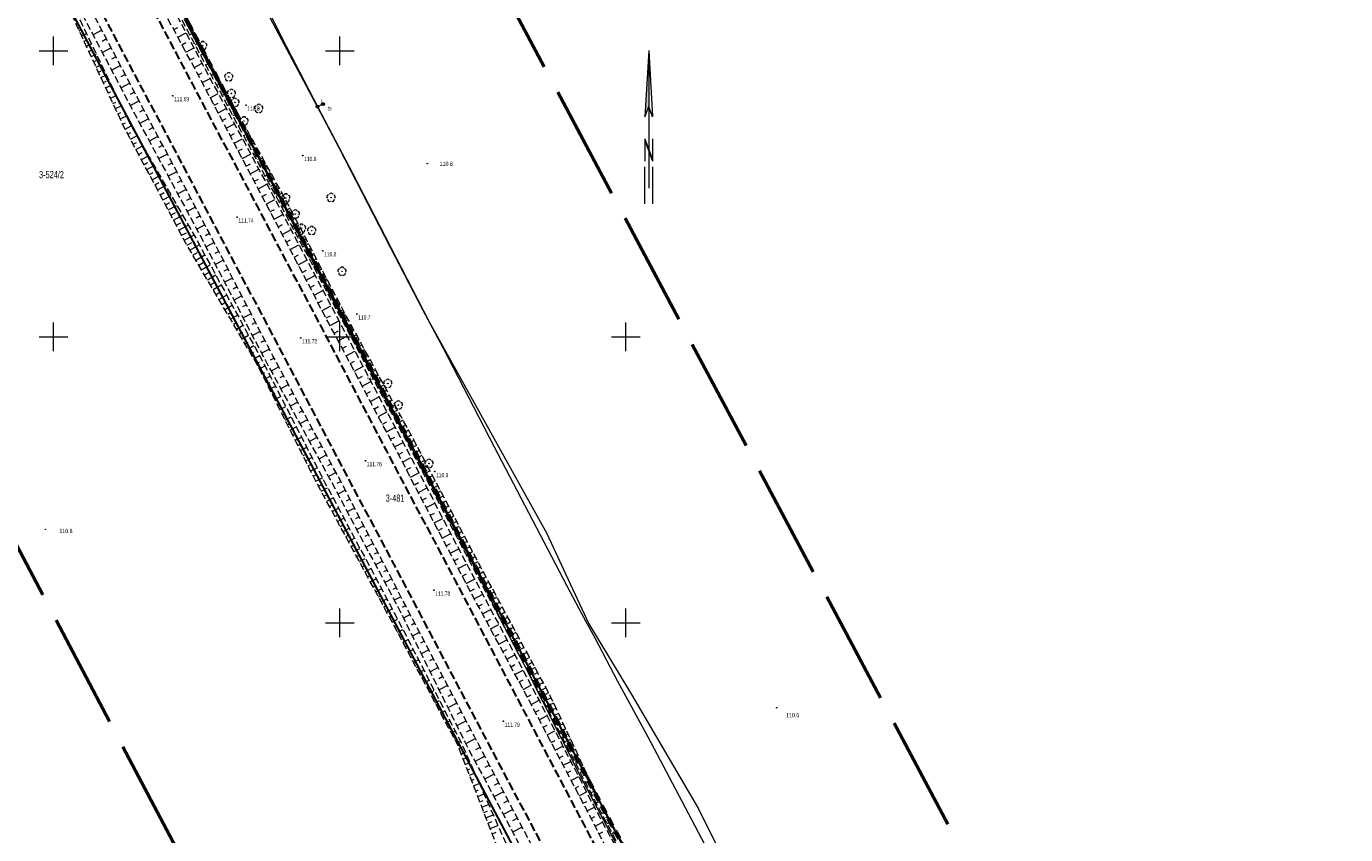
# Model space of a CAD drawing. Header units: metres. Extents: x 7531673 to 7533164, y 5721297 to 5724010.
# Tile 33 of 58: x 7532395 to 7532626, y 5722513 to 5722654. Entities that reach past the tile are written whole.
import ezdxf
from ezdxf.enums import TextEntityAlignment as Align

# ---------------------------------------------------------------- set-up
doc = ezdxf.new("R2010")
doc.units = ezdxf.units.M
for name, pattern in [('4_SUPT_01', [0]), ('GAO', [2.5, 1.5, -1]), ('GDE', [0]), ('GUZ', [1, 0.5, -0.5]), ('L_0_05', [1.75, 1.25, -0.5]), ('L_0_06', [2, 1.5, -0.5]), ('L_0_09', [2.5, 2, -0.5])]:
    doc.linetypes.add(name, pattern=pattern)
doc.layers.get('0').update_dxf_attribs({"color": 252})
for name, color, linetype, lineweight in [('Dzialki', 80, 'GDE', 30), ('EPGPO_L_0', 204, 'GAO', 70), ('jezdnia', 252, 'L_0_06', 18), ('k', 252, 'Continuous', 18), ('Numery_dzialek', 80, 'Continuous', 30), ('opis', 7, 'Continuous', 18), ('RTPW_T_0', 252, 'Continuous', 15), ('skarpa_nieumocniona', 252, 'L_0_05', 18), ('SUPT_E_T_0', 30, 'Continuous', 15), ('SUPT_L_0', 30, '4_SUPT_01', 18), ('SUTT_T_0', 30, 'Continuous', 18), ('SUUT_E_T_1', 7, 'Continuous', 15), ('SUUT_E_T_9', 30, 'Continuous', 15), ('SUUT_T_0', 7, 'Continuous', 18), ('SUUT_T_1', 30, 'Continuous', 18), ('Uzytki', 252, 'GUZ', 18), ('wysokosci_naturalne', 7, 'Continuous', 18), ('wysokosci_sztuczne', 7, 'Continuous', 18)]:
    doc.layers.add(name, color=color, linetype=linetype, lineweight=lineweight)
doc.layers.add('zakres', color=7, linetype='L_0_09', lineweight=50, true_color=0xff05ff)
doc.layers.add('Znak północy', color=7, linetype='Continuous')
doc.styles.get("Standard").update_dxf_attribs({"font": 'arial.ttf'})

# ---------------------------------------------------------------- blocks, each defined once
blk = doc.blocks.new('2_RTPW01')
at = {"linetype": 'Continuous'}
blk.add_circle((0, 0), 0.045, dxfattribs=at)
blk = doc.blocks.new('4_SUPS01_07')
at = {"linetype": 'Continuous'}
blk.add_circle((0, 0), 0.0625, dxfattribs=at)
blk = doc.blocks.new('4_SUUS09')
at = {"color": 30, "linetype": 'Continuous'}
for radius in [0.25, 0.225, 0.2, 0.175, 0.15, 0.125, 0.1, 0.075, 0.05, 0.025, 0.00715]:
    blk.add_circle((0, 0), radius, dxfattribs=at)
blk = doc.blocks.new('4_SUUS15_07')
at = {"linetype": 'Continuous'}
blk.add_circle((0, 0), 0.25, dxfattribs=at)
blk = doc.blocks.new('W_POL')
at = {"color": 0, "linetype": 'Continuous', "lineweight": 0}
for p, q in [((0, 13.393), (-0.67, 1.818)), ((0, 13.393), (0, -3.92)), ((0, 13.393), (0.668, 1.818)), ((-0.67, 1.818), (0, 3.636)), ((0.668, 1.818), (0, 3.636)), ((-0.67, -2.007), (-0.67, -5.929)), ((-0.67, -2.007), (0.669, -5.621)), ((0.669, -2.007), (0.669, -5.929)), ((-0.67, -2.314), (0.67, -5.929)), ((0, -3.92), (0, -4.59)), ((0, -4.59), (0, -10.676)), ((-0.755, -6.94), (-0.755, -13.393)), ((0.671, -6.94), (0.671, -13.393))]:
    blk.add_line(p, q, dxfattribs=at)
at = {"color": 0, "linetype": 'Continuous', "lineweight": 0, "extrusion": (0, 0, -1)}
for points in [[(0, 13.393), (0, 3.636), (0.67, 1.818)], [(0, -3.814), (0, -4.122), (0.67, -2.007), (0.67, -2.314)]]:
    blk.add_solid(points, dxfattribs=at)
blk = doc.blocks.new('SUUS31_01')
at = {"linetype": 'Continuous', "lineweight": 13}
blk.add_hatch(color=0, dxfattribs=at).paths.add_polyline_path([(0, -0.5, 1), (0, 0.5, 1)])
at = {"color": 0, "linetype": 'Continuous', "lineweight": 13}
blk.add_circle((0, 0), 0.5, dxfattribs=at)
blk = doc.blocks.new('OBOP02_01')
at = {"linetype": 'Continuous', "lineweight": 18}
blk.add_hatch(color=0, dxfattribs=at).paths.add_polyline_path([(0, -0.1, 1), (0, 0.1, 1)])
at = {"color": 0, "linetype": 'Continuous', "lineweight": 18}
blk.add_circle((0, 0), 0.1, dxfattribs=at)
for centre, radius, start, end in [((-0.77, 0.25), 0.7, 101.6336, 222.6627), ((0, 0.8), 0.7, 29.8459, 150.1541), ((0.77, 0.25), 0.7, 317.3373, 78.3664), ((-0.46, -0.64), 0.71, 174.3693, 292.5572), ((0.46, -0.64), 0.71, 247.4428, 5.6307)]:
    blk.add_arc(centre, radius, start, end, dxfattribs=at)
blk = doc.blocks.new('RTPW01')
at = {"linetype": 'Continuous', "lineweight": 13}
blk.add_hatch(color=0, dxfattribs=at).paths.add_polyline_path([(0, -0.09, 1), (0, 0.09, 1)])
at = {"color": 0, "linetype": 'Continuous', "lineweight": 13}
blk.add_circle((0, 0), 0.0906, dxfattribs=at)
blk = doc.blocks.new('RTPW02')
at = {"linetype": 'Continuous', "lineweight": 13}
blk.add_hatch(color=0, dxfattribs=at).paths.add_polyline_path([(0, -0.09, 1), (0, 0.09, 1)])
at = {"color": 0, "linetype": 'Continuous', "lineweight": 13}
blk.add_circle((0, 0), 0.0906, dxfattribs=at)

msp = doc.modelspace()

# ---------------------------------------------------------------- linework, layer by layer
at = {"layer": 'Dzialki'}
for p, q in [((7532381.3, 5722734.67), (7532456.06, 5722593.2)), ((7532459.72, 5722549.9), (7532375.62, 5722709.05)), ((7532456.06, 5722593.2), (7532527.07, 5722458.84)), ((7532548.18, 5722382.52), (7532459.72, 5722549.9))]:
    msp.add_line(p, q, dxfattribs=at)
at = {"layer": 'EPGPO_L_0', "linetype": 'GAO'}
msp.add_line((7532306.54, 5722876.13), (7532562.9, 5722391.02), dxfattribs=at)
at = {"layer": 'jezdnia', "color": 251, "lineweight": 30, "flags": 128}
for points in [[(7532144.01, 5723175.21), (7532155.76, 5723152.94), (7532168.7, 5723128.19), (7532182.31, 5723102.41), (7532194.47, 5723079.23), (7532202.46, 5723064.01), (7532210.49, 5723048.62), (7532221.06, 5723028.65), (7532227.64, 5723016.17), (7532246.34, 5722980.72), (7532257.79, 5722959.03), (7532270.63, 5722934.77), (7532282.33, 5722912.62), (7532295.34, 5722888.02), (7532312.1, 5722856.4), (7532321.26, 5722839.02), (7532331.45, 5722819.68), (7532342.89, 5722798.17), (7532354.92, 5722775.31), (7532372.54, 5722742.03), (7532384.06, 5722720.15), (7532394.1, 5722701.22), (7532400.58, 5722688.99), (7532401.01, 5722688.15), (7532412.82, 5722665.8), (7532424.3, 5722644.09), (7532435.61, 5722622.71), (7532446.73, 5722601.75), (7532458.11, 5722580.18), (7532470.06, 5722557.58), (7532482.2, 5722534.57), (7532492.66, 5722514.76), (7532501.35, 5722498.33), (7532513.72, 5722474.97), (7532523.07, 5722457.35), (7532533.17, 5722438.19), (7532544.39, 5722416.98), (7532555.35, 5722396.19), (7532555.41, 5722396.05), (7532559.52, 5722388.58), (7532564.33, 5722379.89), (7532564.69, 5722379.25), (7532568.67, 5722372.06), (7532573.59, 5722363.27), (7532579.36, 5722352.97), (7532583.23, 5722346.24), (7532589.26, 5722338.92)], [(7532617.08, 5722258.26), (7532614.15, 5722263.69), (7532608.62, 5722274.38), (7532604.74, 5722281.75), (7532598.63, 5722293.3), (7532591.34, 5722307.27), (7532584.12, 5722321.19), (7532576.54, 5722335.73), (7532569.41, 5722349.09), (7532568.55, 5722350.78), (7532565.6, 5722356.67), (7532560.78, 5722366.49), (7532556.81, 5722374.68), (7532556.51, 5722375.32), (7532552.38, 5722383.77), (7532548.35, 5722392.05), (7532548.26, 5722392.2), (7532537.21, 5722413.25), (7532526.05, 5722434.31), (7532515.77, 5722453.81), (7532506.62, 5722471.04), (7532493.84, 5722495.26), (7532485.47, 5722511.03), (7532474.97, 5722530.92), (7532462.83, 5722553.9), (7532450.84, 5722576.6), (7532439.72, 5722597.63), (7532428.42, 5722619), (7532417.29, 5722640.04), (7532405.47, 5722662.39), (7532394.18, 5722683.74), (7532376.97, 5722716.29), (7532365.35, 5722738.22), (7532359.68, 5722749.07), (7532347.98, 5722771.21), (7532335.72, 5722794.35), (7532324.06, 5722816.35), (7532314.09, 5722835.15), (7532304.88, 5722852.71), (7532288.18, 5722884.36), (7532275.18, 5722908.84), (7532263.14, 5722931.64), (7532250.74, 5722954.99), (7532238.99, 5722977.22), (7532220.85, 5723011.65), (7532214.02, 5723024.62), (7532203.45, 5723044.66), (7532195.36, 5723060.09), (7532187.44, 5723075.14), (7532175.36, 5723098.19), (7532161.65, 5723124.23), (7532148.64, 5723149.19), (7532136.91, 5723171.4)]]:
    msp.add_lwpolyline(points, dxfattribs=at)
at = {"layer": 'k', "linetype": 'Continuous', "lineweight": 18, "flags": 128}
for points in [[(7532400, 5722647.5), (7532400, 5722652.5)], [(7532450, 5722647.5), (7532450, 5722652.5)], [(7532397.5, 5722650), (7532402.5, 5722650)], [(7532447.5, 5722650), (7532452.5, 5722650)], [(7532400, 5722597.5), (7532400, 5722602.5)], [(7532450, 5722597.5), (7532450, 5722602.5)], [(7532500, 5722597.5), (7532500, 5722602.5)], [(7532397.5, 5722600), (7532402.5, 5722600)], [(7532447.5, 5722600), (7532452.5, 5722600)], [(7532497.5, 5722600), (7532502.5, 5722600)], [(7532450, 5722547.5), (7532450, 5722552.5)], [(7532500, 5722547.5), (7532500, 5722552.5)], [(7532447.5, 5722550), (7532452.5, 5722550)], [(7532497.5, 5722550), (7532502.5, 5722550)]]:
    msp.add_lwpolyline(points, dxfattribs=at)
at = {"layer": 'skarpa_nieumocniona', "color": 252, "lineweight": 18, "flags": 128}
for points in [[(7532513.02, 5722449.58), (7532512.1, 5722448.97), (7532500.98, 5722467.19), (7532485.83, 5722491.74), (7532479.04, 5722506.96), (7532470.63, 5722528.66), (7532458.46, 5722551.45), (7532446.1, 5722574.25), (7532435.59, 5722595.16), (7532423.17, 5722616.27), (7532412.11, 5722637.07), (7532401.25, 5722660.49), (7532389.14, 5722680.39), (7532371.46, 5722713.38), (7532360.22, 5722737.61), (7532360.38, 5722738.89), (7532361.06, 5722738.1), (7532372.38, 5722714.04), (7532390.2, 5722680.98), (7532402.01, 5722660.84), (7532413.12, 5722637.66), (7532424.93, 5722617.1), (7532436.56, 5722595.65), (7532447.3, 5722574.73), (7532459.41, 5722552.01), (7532471.29, 5722528.93), (7532480.53, 5722508.07), (7532487.51, 5722492.49), (7532501.95, 5722467.88)], [(7532606.27, 5722272.26), (7532607.18, 5722271.41), (7532607.78, 5722272.44), (7532600.4, 5722287.24), (7532588.01, 5722310.41), (7532577.92, 5722329.91), (7532568.24, 5722348.31), (7532555, 5722374.68), (7532546.99, 5722391.08), (7532535.69, 5722412.64), (7532524.62, 5722433.37), (7532514.36, 5722453.09), (7532505.08, 5722470.42), (7532492.45, 5722494.69), (7532484.04, 5722510.15), (7532473.5, 5722530.24), (7532461.41, 5722553.22), (7532449.63, 5722575.78), (7532438.3, 5722596.72), (7532427.16, 5722618.24), (7532415.99, 5722639.29), (7532404.12, 5722661.8), (7532392.81, 5722682.95), (7532375.65, 5722715.51), (7532363.55, 5722738.52), (7532361.45, 5722739.42), (7532361.63, 5722738.35), (7532374.01, 5722714.77), (7532391.22, 5722681.58), (7532402.52, 5722661.14), (7532414.46, 5722638.41), (7532425.78, 5722617.41), (7532437.01, 5722595.88), (7532448.27, 5722575.14), (7532460.32, 5722552.49), (7532471.84, 5722529.24), (7532482.5, 5722509.12), (7532490.64, 5722493.81), (7532503.85, 5722469.23), (7532512.46, 5722452.32), (7532523.17, 5722432.31), (7532533.9, 5722411.64), (7532545.49, 5722390.1), (7532553.1, 5722373.92), (7532566.66, 5722347.07), (7532576.39, 5722329.19), (7532586.88, 5722309.78), (7532598.76, 5722286.62)], [(7532587.78, 5722344.64), (7532588.07, 5722343.58), (7532586.46, 5722343.46), (7532565.98, 5722379.82), (7532556.7, 5722396.91), (7532545.81, 5722417.45), (7532534.56, 5722439.04), (7532524.49, 5722458.04), (7532514.99, 5722475.57), (7532502.66, 5722498.95), (7532494.09, 5722515.53), (7532483.66, 5722535.41), (7532471.24, 5722558.47), (7532459.61, 5722580.7), (7532448.07, 5722602.43), (7532437.11, 5722623.29), (7532425.8, 5722644.81), (7532414.1, 5722666.49), (7532402.43, 5722689.14), (7532400.77, 5722692.17), (7532401.1, 5722694.02), (7532402.14, 5722693.02), (7532403.54, 5722690.28), (7532415.61, 5722667.48), (7532427.01, 5722645.82), (7532438.74, 5722623.93), (7532449.47, 5722603.5), (7532460.87, 5722581.93), (7532472.57, 5722559.56), (7532484.89, 5722536.38), (7532495.25, 5722516.37), (7532504.46, 5722499.41), (7532516.35, 5722476.93), (7532525.97, 5722458.67), (7532535.6, 5722440.25), (7532547.35, 5722418.59), (7532558.02, 5722397.76), (7532567.73, 5722380.49)], [(7532588.31, 5722344.7), (7532589.01, 5722344.09), (7532589.13, 5722345.01), (7532569.19, 5722381.32), (7532559.8, 5722398.78), (7532548.48, 5722419.17), (7532536.59, 5722440.85), (7532528.69, 5722460.05), (7532517.89, 5722478.05), (7532505.98, 5722500.23), (7532496.29, 5722517), (7532486.8, 5722537.25), (7532474.19, 5722560.6), (7532462.38, 5722583.04), (7532450.83, 5722604.23), (7532440.21, 5722624.62), (7532428.03, 5722646.58), (7532416.93, 5722668.21), (7532404.8, 5722691.12), (7532403.44, 5722693.64), (7532402.09, 5722694.52), (7532402.48, 5722693.2), (7532403.95, 5722690.54), (7532415.93, 5722667.65), (7532427.35, 5722646.08), (7532439.12, 5722624.06), (7532449.97, 5722603.72), (7532461.36, 5722582.27), (7532473.16, 5722559.87), (7532485.47, 5722536.58), (7532495.73, 5722516.68), (7532504.85, 5722499.61), (7532516.86, 5722477.21), (7532526.43, 5722458.95), (7532536.11, 5722440.5), (7532547.74, 5722418.84), (7532558.88, 5722398.23), (7532568.14, 5722380.74)]]:
    msp.add_lwpolyline(points, close=True, dxfattribs=at)
at = {"layer": 'skarpa_nieumocniona', "color": 252, "linetype": 'Continuous', "lineweight": 18, "flags": 128}
for points in [[(7532404.48, 5722653.53), (7532404.9, 5722653.73)], [(7532408.43, 5722653.63), (7532406.89, 5722652.81)], [(7532421, 5722653.71), (7532421.72, 5722654.1)], [(7532421.71, 5722652.39), (7532423.14, 5722653.17)], [(7532424.15, 5722654.13), (7532423.73, 5722653.92)], [(7532424.61, 5722653.24), (7532423.78, 5722652.82)], [(7532404.9, 5722652.62), (7532405.76, 5722653.02)], [(7532405.32, 5722651.72), (7532405.75, 5722651.92)], [(7532405.74, 5722650.81), (7532406.62, 5722651.22)], [(7532409.25, 5722652.08), (7532408.48, 5722651.67)], [(7532422.42, 5722651.07), (7532423.13, 5722651.45)], [(7532425.07, 5722652.35), (7532424.66, 5722652.14)], [(7532425.52, 5722651.46), (7532424.72, 5722651.05)], [(7532406.16, 5722649.9), (7532406.61, 5722650.11)], [(7532406.58, 5722648.99), (7532407.49, 5722649.41)], [(7532410.06, 5722650.53), (7532408.52, 5722649.72)], [(7532410.88, 5722648.98), (7532410.11, 5722648.57)], [(7532423.13, 5722649.75), (7532424.54, 5722650.51)], [(7532423.85, 5722648.43), (7532424.54, 5722648.81)], [(7532425.98, 5722650.57), (7532425.58, 5722650.37)], [(7532426.44, 5722649.68), (7532425.65, 5722649.28)], [(7532426.89, 5722648.79), (7532426.51, 5722648.6)], [(7532407, 5722648.09), (7532407.46, 5722648.3)], [(7532407.42, 5722647.18), (7532408.35, 5722647.61)], [(7532407.84, 5722646.27), (7532408.31, 5722646.49)], [(7532411.7, 5722647.43), (7532410.15, 5722646.62)], [(7532424.56, 5722647.11), (7532425.94, 5722647.86)], [(7532427.35, 5722647.9), (7532426.59, 5722647.51)], [(7532427.81, 5722647.01), (7532427.43, 5722646.82)], [(7532408.26, 5722645.37), (7532409.22, 5722645.81)], [(7532408.68, 5722644.46), (7532409.17, 5722644.68)], [(7532409.1, 5722643.55), (7532410.08, 5722644)], [(7532412.51, 5722645.89), (7532411.74, 5722645.48)], [(7532413.33, 5722644.34), (7532411.78, 5722643.52)], [(7532425.27, 5722645.79), (7532425.95, 5722646.16)], [(7532425.98, 5722644.47), (7532427.35, 5722645.19)], [(7532428.28, 5722646.13), (7532427.54, 5722645.72)], [(7532428.76, 5722645.26), (7532428.39, 5722645.05)], [(7532429.25, 5722644.38), (7532428.48, 5722643.96)], [(7532409.53, 5722642.64), (7532410.02, 5722642.87)], [(7532409.95, 5722641.74), (7532410.94, 5722642.2)], [(7532414.14, 5722642.79), (7532413.37, 5722642.38)], [(7532426.68, 5722643.14), (7532427.37, 5722643.5)], [(7532427.38, 5722641.81), (7532428.77, 5722642.54)], [(7532429.73, 5722643.51), (7532429.34, 5722643.29)], [(7532430.22, 5722642.63), (7532429.43, 5722642.2)], [(7532430.7, 5722641.76), (7532430.3, 5722641.54)], [(7532410.37, 5722640.83), (7532410.87, 5722641.06)], [(7532410.79, 5722639.92), (7532411.81, 5722640.4)], [(7532414.96, 5722641.24), (7532413.4, 5722640.42)], [(7532415.78, 5722639.69), (7532415, 5722639.28)], [(7532428.07, 5722640.49), (7532428.77, 5722640.85)], [(7532428.77, 5722639.16), (7532430.18, 5722639.9)], [(7532431.19, 5722640.89), (7532430.37, 5722640.43)], [(7532431.67, 5722640.01), (7532431.26, 5722639.78)], [(7532411.21, 5722639.02), (7532411.72, 5722639.25)], [(7532411.63, 5722638.11), (7532412.67, 5722638.59)], [(7532412.05, 5722637.2), (7532412.58, 5722637.45)], [(7532416.6, 5722638.15), (7532415.05, 5722637.32)], [(7532429.47, 5722637.83), (7532430.18, 5722638.2)], [(7532430.17, 5722636.5), (7532431.6, 5722637.25)], [(7532432.16, 5722639.14), (7532431.31, 5722638.67)], [(7532432.64, 5722638.26), (7532432.21, 5722638.02)], [(7532433.13, 5722637.39), (7532432.26, 5722636.9)], [(7532412.51, 5722636.31), (7532413.57, 5722636.88)], [(7532412.98, 5722635.43), (7532413.52, 5722635.72)], [(7532413.45, 5722634.55), (7532414.57, 5722635.14)], [(7532417.42, 5722636.6), (7532416.65, 5722636.19)], [(7532418.24, 5722635.06), (7532416.71, 5722634.24)], [(7532430.86, 5722635.17), (7532431.59, 5722635.55)], [(7532433.61, 5722636.51), (7532433.17, 5722636.27)], [(7532434.1, 5722635.64), (7532433.2, 5722635.14)], [(7532434.58, 5722634.76), (7532434.13, 5722634.51)], [(7532413.92, 5722633.67), (7532414.49, 5722633.97)], [(7532414.39, 5722632.78), (7532415.56, 5722633.41)], [(7532419.06, 5722633.51), (7532418.3, 5722633.11)], [(7532431.56, 5722633.85), (7532433.02, 5722634.61)], [(7532432.26, 5722632.52), (7532432.99, 5722632.9)], [(7532435.07, 5722633.89), (7532434.14, 5722633.38)], [(7532435.55, 5722633.02), (7532435.08, 5722632.75)], [(7532414.86, 5722631.9), (7532415.46, 5722632.22)], [(7532415.33, 5722631.02), (7532416.56, 5722631.67)], [(7532415.8, 5722630.13), (7532416.43, 5722630.47)], [(7532419.88, 5722631.96), (7532418.37, 5722631.16)], [(7532420.7, 5722630.42), (7532419.95, 5722630.02)], [(7532432.96, 5722631.19), (7532434.43, 5722631.97)], [(7532433.66, 5722629.86), (7532434.4, 5722630.25)], [(7532436.04, 5722632.14), (7532435.08, 5722631.61)], [(7532437.01, 5722630.39), (7532436.03, 5722629.85)], [(7532436.52, 5722631.27), (7532436.04, 5722631)], [(7532416.27, 5722629.25), (7532417.56, 5722629.94)], [(7532416.74, 5722628.37), (7532417.4, 5722628.72)], [(7532417.21, 5722627.48), (7532418.55, 5722628.2)], [(7532421.52, 5722628.87), (7532420.03, 5722628.08)], [(7532434.35, 5722628.53), (7532435.85, 5722629.32)], [(7532437.98, 5722628.64), (7532436.97, 5722628.08)], [(7532437.49, 5722629.52), (7532437, 5722629.24)], [(7532438.46, 5722627.77), (7532437.95, 5722627.48)], [(7532417.68, 5722626.6), (7532418.36, 5722626.97)], [(7532418.15, 5722625.72), (7532419.55, 5722626.47)], [(7532422.34, 5722627.33), (7532421.6, 5722626.93)], [(7532423.16, 5722625.78), (7532421.69, 5722625)], [(7532435.05, 5722627.21), (7532435.81, 5722627.6)], [(7532435.75, 5722625.88), (7532437.27, 5722626.68)], [(7532438.95, 5722626.89), (7532437.91, 5722626.32)], [(7532439.43, 5722626.02), (7532438.91, 5722625.73)], [(7532418.62, 5722624.84), (7532419.33, 5722625.22)], [(7532419.08, 5722623.95), (7532420.55, 5722624.73)], [(7532419.55, 5722623.07), (7532420.3, 5722623.47)], [(7532423.98, 5722624.23), (7532423.25, 5722623.85)], [(7532436.45, 5722624.55), (7532437.21, 5722624.95)], [(7532437.14, 5722623.22), (7532438.68, 5722624.03)], [(7532439.92, 5722625.14), (7532438.86, 5722624.55)], [(7532440.86, 5722623.38), (7532439.78, 5722622.82)], [(7532440.39, 5722624.27), (7532439.85, 5722623.98)], [(7532420.02, 5722622.19), (7532421.54, 5722623)], [(7532420.49, 5722621.3), (7532421.27, 5722621.72)], [(7532420.96, 5722620.42), (7532422.54, 5722621.26)], [(7532424.8, 5722622.69), (7532423.35, 5722621.92)], [(7532425.62, 5722621.14), (7532424.9, 5722620.76)], [(7532437.84, 5722621.9), (7532438.61, 5722622.3)], [(7532438.54, 5722620.57), (7532440.08, 5722621.38)], [(7532441.78, 5722621.6), (7532440.72, 5722621.05)], [(7532441.32, 5722622.49), (7532440.79, 5722622.21)], [(7532421.43, 5722619.54), (7532422.24, 5722619.97)], [(7532421.9, 5722618.66), (7532423.54, 5722619.53)], [(7532426.44, 5722619.6), (7532425.01, 5722618.84)], [(7532439.24, 5722619.24), (7532440.01, 5722619.64)], [(7532439.94, 5722617.91), (7532441.48, 5722618.72)], [(7532442.7, 5722619.83), (7532441.66, 5722619.29)], [(7532442.24, 5722620.72), (7532441.72, 5722620.44)], [(7532443.17, 5722618.94), (7532442.65, 5722618.68)], [(7532422.37, 5722617.77), (7532423.2, 5722618.22)], [(7532422.84, 5722616.89), (7532424.53, 5722617.79)], [(7532423.32, 5722616.01), (7532424.15, 5722616.5)], [(7532427.26, 5722618.05), (7532426.54, 5722617.68)], [(7532428.06, 5722616.5), (7532426.64, 5722615.76)], [(7532440.63, 5722616.58), (7532441.4, 5722616.99)], [(7532443.63, 5722618.06), (7532442.61, 5722617.52)], [(7532444.55, 5722616.28), (7532443.55, 5722615.76)], [(7532444.09, 5722617.17), (7532443.58, 5722616.91)], [(7532423.83, 5722615.15), (7532425.46, 5722616.11)], [(7532424.34, 5722614.29), (7532425.14, 5722614.76)], [(7532424.84, 5722613.43), (7532426.42, 5722614.35)], [(7532428.87, 5722614.94), (7532428.16, 5722614.58)], [(7532441.33, 5722615.26), (7532442.87, 5722616.07)], [(7532442.03, 5722613.93), (7532442.8, 5722614.33)], [(7532445.48, 5722614.51), (7532444.49, 5722613.99)], [(7532445.01, 5722615.4), (7532444.52, 5722615.14)], [(7532425.35, 5722612.57), (7532426.12, 5722613.02)], [(7532425.86, 5722611.7), (7532427.37, 5722612.6)], [(7532429.67, 5722613.39), (7532428.26, 5722612.66)], [(7532430.48, 5722611.83), (7532429.77, 5722611.47)], [(7532442.73, 5722612.6), (7532444.27, 5722613.41)], [(7532443.42, 5722611.27), (7532444.19, 5722611.68)], [(7532446.4, 5722612.74), (7532445.43, 5722612.23)], [(7532445.94, 5722613.62), (7532445.45, 5722613.37)], [(7532446.86, 5722611.85), (7532446.38, 5722611.6)], [(7532426.36, 5722610.84), (7532427.11, 5722611.28)], [(7532426.87, 5722609.98), (7532428.33, 5722610.84)], [(7532427.38, 5722609.12), (7532428.09, 5722609.54)], [(7532431.28, 5722610.28), (7532429.88, 5722609.55)], [(7532444.12, 5722609.94), (7532445.66, 5722610.75)], [(7532447.32, 5722610.96), (7532446.37, 5722610.47)], [(7532447.79, 5722610.07), (7532447.31, 5722609.83)], [(7532427.89, 5722608.26), (7532429.28, 5722609.08)], [(7532428.39, 5722607.39), (7532429.07, 5722607.8)], [(7532428.9, 5722606.53), (7532430.23, 5722607.32)], [(7532432.09, 5722608.73), (7532431.39, 5722608.36)], [(7532432.89, 5722607.17), (7532431.5, 5722606.45)], [(7532444.82, 5722608.62), (7532445.59, 5722609.02)], [(7532445.52, 5722607.29), (7532447.06, 5722608.1)], [(7532448.25, 5722609.19), (7532447.31, 5722608.7)], [(7532448.71, 5722608.3), (7532448.25, 5722608.06)], [(7532449.17, 5722607.41), (7532448.25, 5722606.94)], [(7532429.41, 5722605.67), (7532430.06, 5722606.05)], [(7532429.91, 5722604.81), (7532431.19, 5722605.56)], [(7532433.69, 5722605.62), (7532433, 5722605.26)], [(7532446.21, 5722605.96), (7532446.98, 5722606.37)], [(7532446.91, 5722604.63), (7532448.45, 5722605.44)], [(7532449.63, 5722606.53), (7532449.18, 5722606.29)], [(7532450.1, 5722605.64), (7532449.2, 5722605.17)], [(7532450.56, 5722604.75), (7532450.11, 5722604.52)], [(7532430.42, 5722603.95), (7532431.04, 5722604.31)], [(7532430.93, 5722603.08), (7532432.14, 5722603.8)], [(7532431.43, 5722602.22), (7532432.03, 5722602.57)], [(7532434.5, 5722604.06), (7532433.12, 5722603.35)], [(7532435.3, 5722602.51), (7532434.61, 5722602.15)], [(7532447.61, 5722603.31), (7532448.38, 5722603.71)], [(7532448.31, 5722601.98), (7532449.84, 5722602.79)], [(7532451.03, 5722603.87), (7532450.15, 5722603.39)], [(7532451.5, 5722602.99), (7532451.06, 5722602.75)], [(7532431.94, 5722601.36), (7532433.1, 5722602.04)], [(7532432.45, 5722600.5), (7532433.01, 5722600.83)], [(7532432.96, 5722599.64), (7532434.05, 5722600.28)], [(7532436.11, 5722600.96), (7532434.73, 5722600.24)], [(7532449.01, 5722600.65), (7532449.78, 5722601.06)], [(7532449.72, 5722599.33), (7532451.25, 5722600.14)], [(7532451.98, 5722602.11), (7532451.08, 5722601.62)], [(7532452.46, 5722601.24), (7532452.01, 5722600.99)], [(7532452.94, 5722600.36), (7532452.02, 5722599.86)], [(7532433.46, 5722598.78), (7532433.99, 5722599.09)], [(7532433.97, 5722597.91), (7532435, 5722598.52)], [(7532436.91, 5722599.4), (7532436.23, 5722599.05)], [(7532437.72, 5722597.85), (7532436.35, 5722597.14)], [(7532450.42, 5722598), (7532451.18, 5722598.41)], [(7532453.42, 5722599.48), (7532452.95, 5722599.23)], [(7532453.9, 5722598.6), (7532452.96, 5722598.09)], [(7532434.48, 5722597.05), (7532434.98, 5722597.35)], [(7532434.98, 5722596.19), (7532435.96, 5722596.76)], [(7532435.49, 5722595.33), (7532435.96, 5722595.6)], [(7532438.53, 5722596.3), (7532437.85, 5722595.93)], [(7532451.12, 5722596.68), (7532452.65, 5722597.49)], [(7532451.83, 5722595.35), (7532452.59, 5722595.76)], [(7532454.38, 5722597.72), (7532453.9, 5722597.47)], [(7532454.86, 5722596.85), (7532453.9, 5722596.32)], [(7532455.33, 5722595.97), (7532454.85, 5722595.7)], [(7532435.95, 5722594.44), (7532436.93, 5722594.93)], [(7532436.4, 5722593.55), (7532436.89, 5722593.79)], [(7532439.36, 5722594.76), (7532438.01, 5722594.03)], [(7532440.19, 5722593.22), (7532439.52, 5722592.85)], [(7532452.53, 5722594.03), (7532454.05, 5722594.84)], [(7532455.81, 5722595.09), (7532454.84, 5722594.56)], [(7532456.77, 5722593.33), (7532455.77, 5722592.79)], [(7532456.29, 5722594.21), (7532455.8, 5722593.94)], [(7532436.85, 5722592.65), (7532437.84, 5722593.15)], [(7532437.3, 5722591.76), (7532437.8, 5722592.01)], [(7532437.75, 5722590.87), (7532438.76, 5722591.37)], [(7532441.03, 5722591.68), (7532439.68, 5722590.95)], [(7532453.23, 5722592.71), (7532453.99, 5722593.11)], [(7532453.94, 5722591.38), (7532455.45, 5722592.18)], [(7532457.73, 5722591.58), (7532456.71, 5722591.02)], [(7532457.25, 5722592.46), (7532456.75, 5722592.18)], [(7532438.2, 5722589.97), (7532438.7, 5722590.23)], [(7532438.65, 5722589.08), (7532439.67, 5722589.59)], [(7532441.86, 5722590.14), (7532441.19, 5722589.78)], [(7532442.69, 5722588.6), (7532441.35, 5722587.88)], [(7532454.64, 5722590.06), (7532455.4, 5722590.46)], [(7532455.35, 5722588.73), (7532456.85, 5722589.53)], [(7532458.68, 5722589.82), (7532457.65, 5722589.26)], [(7532458.21, 5722590.7), (7532457.69, 5722590.42)], [(7532459.16, 5722588.94), (7532458.64, 5722588.66)], [(7532439.1, 5722588.19), (7532439.61, 5722588.44)], [(7532439.54, 5722587.29), (7532440.58, 5722587.81)], [(7532439.99, 5722586.4), (7532440.52, 5722586.66)], [(7532443.53, 5722587.06), (7532442.86, 5722586.7)], [(7532456.05, 5722587.41), (7532456.8, 5722587.81)], [(7532456.75, 5722586.08), (7532458.25, 5722586.88)], [(7532459.64, 5722588.07), (7532458.59, 5722587.49)], [(7532460.6, 5722586.31), (7532459.53, 5722585.72)], [(7532460.12, 5722587.19), (7532459.59, 5722586.9)], [(7532440.44, 5722585.51), (7532441.5, 5722586.03)], [(7532440.89, 5722584.61), (7532441.42, 5722584.88)], [(7532441.34, 5722583.72), (7532442.41, 5722584.26)], [(7532444.36, 5722585.52), (7532443.02, 5722584.8)], [(7532445.19, 5722583.98), (7532444.53, 5722583.62)], [(7532457.46, 5722584.76), (7532458.21, 5722585.15)], [(7532458.16, 5722583.43), (7532459.66, 5722584.23)], [(7532461.56, 5722584.55), (7532460.46, 5722583.96)], [(7532461.08, 5722585.43), (7532460.54, 5722585.14)], [(7532441.79, 5722582.82), (7532442.33, 5722583.1)], [(7532442.24, 5722581.93), (7532443.32, 5722582.48)], [(7532446.02, 5722582.44), (7532444.69, 5722581.73)], [(7532458.86, 5722582.11), (7532459.61, 5722582.5)], [(7532462.51, 5722582.8), (7532461.39, 5722582.21)], [(7532462.03, 5722583.67), (7532461.48, 5722583.37)], [(7532462.97, 5722581.91), (7532462.42, 5722581.62)], [(7532442.69, 5722581.04), (7532443.23, 5722581.31)], [(7532443.14, 5722580.14), (7532444.24, 5722580.7)], [(7532443.59, 5722579.25), (7532444.14, 5722579.53)], [(7532446.86, 5722580.91), (7532446.19, 5722580.55)], [(7532447.69, 5722579.37), (7532446.36, 5722578.65)], [(7532459.57, 5722580.78), (7532461.06, 5722581.57)], [(7532460.26, 5722579.45), (7532461.01, 5722579.84)], [(7532463.44, 5722581.03), (7532462.32, 5722580.44)], [(7532463.91, 5722580.14), (7532463.35, 5722579.85)], [(7532444.04, 5722578.36), (7532445.15, 5722578.92)], [(7532444.48, 5722577.46), (7532445.05, 5722577.75)], [(7532444.93, 5722576.57), (7532446.06, 5722577.14)], [(7532448.52, 5722577.83), (7532447.86, 5722577.47)], [(7532460.96, 5722578.12), (7532462.45, 5722578.91)], [(7532461.65, 5722576.8), (7532462.4, 5722577.19)], [(7532464.37, 5722579.26), (7532463.26, 5722578.67)], [(7532465.3, 5722577.49), (7532464.19, 5722576.9)], [(7532464.84, 5722578.37), (7532464.28, 5722578.08)], [(7532445.38, 5722575.68), (7532445.95, 5722575.96)], [(7532445.83, 5722574.78), (7532446.98, 5722575.36)], [(7532449.36, 5722576.29), (7532448.03, 5722575.57)], [(7532462.35, 5722575.47), (7532463.84, 5722576.25)], [(7532466.23, 5722575.72), (7532465.12, 5722575.13)], [(7532465.77, 5722576.6), (7532465.21, 5722576.31)], [(7532466.7, 5722574.83), (7532466.14, 5722574.54)], [(7532446.29, 5722573.9), (7532446.86, 5722574.2)], [(7532446.77, 5722573.02), (7532447.89, 5722573.62)], [(7532447.25, 5722572.14), (7532447.8, 5722572.44)], [(7532450.17, 5722574.74), (7532449.51, 5722574.4)], [(7532450.98, 5722573.19), (7532449.67, 5722572.51)], [(7532463.04, 5722574.14), (7532463.79, 5722574.53)], [(7532463.74, 5722572.81), (7532465.23, 5722573.59)], [(7532467.17, 5722573.95), (7532466.05, 5722573.36)], [(7532467.63, 5722573.06), (7532467.08, 5722572.77)], [(7532447.72, 5722571.26), (7532448.83, 5722571.86)], [(7532448.2, 5722570.38), (7532448.75, 5722570.68)], [(7532451.79, 5722571.64), (7532451.14, 5722571.3)], [(7532464.43, 5722571.48), (7532465.18, 5722571.87)], [(7532465.13, 5722570.15), (7532466.62, 5722570.93)], [(7532468.1, 5722572.18), (7532466.99, 5722571.59)], [(7532469.03, 5722570.41), (7532467.92, 5722569.82)], [(7532468.56, 5722571.29), (7532468.01, 5722571)], [(7532448.67, 5722569.5), (7532449.77, 5722570.09)], [(7532449.15, 5722568.62), (7532449.7, 5722568.92)], [(7532449.63, 5722567.74), (7532450.71, 5722568.33)], [(7532452.6, 5722570.09), (7532451.32, 5722569.42)], [(7532453.41, 5722568.54), (7532452.78, 5722568.2)], [(7532465.82, 5722568.82), (7532466.57, 5722569.21)], [(7532466.52, 5722567.49), (7532468.01, 5722568.27)], [(7532469.96, 5722568.64), (7532468.85, 5722568.05)], [(7532469.49, 5722569.52), (7532468.94, 5722569.23)], [(7532450.1, 5722566.86), (7532450.64, 5722567.15)], [(7532450.58, 5722565.98), (7532451.65, 5722566.56)], [(7532454.22, 5722566.98), (7532452.96, 5722566.33)], [(7532467.22, 5722566.16), (7532467.96, 5722566.55)], [(7532467.91, 5722564.83), (7532469.4, 5722565.61)], [(7532470.89, 5722566.87), (7532469.78, 5722566.28)], [(7532470.43, 5722567.75), (7532469.87, 5722567.46)], [(7532471.36, 5722565.98), (7532470.8, 5722565.69)], [(7532451.06, 5722565.1), (7532451.59, 5722565.39)], [(7532451.53, 5722564.23), (7532452.59, 5722564.8)], [(7532452.01, 5722563.35), (7532452.54, 5722563.63)], [(7532455.03, 5722565.43), (7532454.41, 5722565.11)], [(7532455.84, 5722563.88), (7532454.6, 5722563.24)], [(7532468.61, 5722563.5), (7532469.35, 5722563.89)], [(7532471.82, 5722565.1), (7532470.71, 5722564.51)], [(7532472.75, 5722563.33), (7532471.65, 5722562.74)], [(7532472.29, 5722564.21), (7532471.73, 5722563.92)], [(7532452.49, 5722562.47), (7532453.53, 5722563.03)], [(7532452.96, 5722561.59), (7532453.48, 5722561.87)], [(7532453.44, 5722560.71), (7532454.47, 5722561.27)], [(7532456.65, 5722562.33), (7532456.04, 5722562.01)], [(7532469.3, 5722562.18), (7532470.79, 5722562.96)], [(7532470, 5722560.85), (7532470.74, 5722561.24)], [(7532473.69, 5722561.56), (7532472.58, 5722560.97)], [(7532473.22, 5722562.44), (7532472.67, 5722562.15)], [(7532453.92, 5722559.83), (7532454.43, 5722560.11)], [(7532454.39, 5722558.95), (7532455.42, 5722559.5)], [(7532457.46, 5722560.78), (7532456.25, 5722560.15)], [(7532458.27, 5722559.23), (7532457.67, 5722558.91)], [(7532470.69, 5722559.52), (7532472.18, 5722560.3)], [(7532474.63, 5722559.79), (7532473.52, 5722559.19)], [(7532474.15, 5722560.67), (7532473.6, 5722560.38)], [(7532475.1, 5722558.91), (7532474.54, 5722558.61)], [(7532454.87, 5722558.07), (7532455.38, 5722558.35)], [(7532455.35, 5722557.19), (7532456.36, 5722557.74)], [(7532455.82, 5722556.31), (7532456.33, 5722556.59)], [(7532459.08, 5722557.68), (7532457.89, 5722557.06)], [(7532471.39, 5722558.19), (7532472.13, 5722558.59)], [(7532472.1, 5722556.87), (7532473.58, 5722557.66)], [(7532475.58, 5722558.03), (7532474.45, 5722557.42)], [(7532476.05, 5722557.15), (7532475.49, 5722556.85)], [(7532456.3, 5722555.43), (7532457.3, 5722555.97)], [(7532456.78, 5722554.55), (7532457.27, 5722554.82)], [(7532457.25, 5722553.68), (7532458.24, 5722554.21)], [(7532459.89, 5722556.13), (7532459.3, 5722555.82)], [(7532460.7, 5722554.57), (7532459.54, 5722553.96)], [(7532472.81, 5722555.55), (7532473.55, 5722555.94)], [(7532473.52, 5722554.23), (7532474.99, 5722555.01)], [(7532476.53, 5722556.27), (7532475.39, 5722555.66)], [(7532477.48, 5722554.51), (7532476.32, 5722553.89)], [(7532477, 5722555.39), (7532476.43, 5722555.08)], [(7532457.73, 5722552.8), (7532458.22, 5722553.06)], [(7532458.21, 5722551.92), (7532459.18, 5722552.44)], [(7532461.51, 5722553.02), (7532460.94, 5722552.72)], [(7532474.24, 5722552.91), (7532474.96, 5722553.3)], [(7532474.95, 5722551.59), (7532476.39, 5722552.37)], [(7532478.43, 5722552.75), (7532477.26, 5722552.12)], [(7532477.95, 5722553.63), (7532477.37, 5722553.32)], [(7532478.9, 5722551.87), (7532478.31, 5722551.55)], [(7532458.68, 5722551.04), (7532459.16, 5722551.29)], [(7532459.15, 5722550.15), (7532460.1, 5722550.66)], [(7532459.62, 5722549.27), (7532460.09, 5722549.52)], [(7532462.33, 5722551.47), (7532461.13, 5722550.85)], [(7532463.14, 5722549.93), (7532462.53, 5722549.6)], [(7532475.66, 5722550.27), (7532476.38, 5722550.65)], [(7532476.37, 5722548.95), (7532477.8, 5722549.72)], [(7532479.38, 5722550.99), (7532478.19, 5722550.35)], [(7532479.85, 5722550.11), (7532479.26, 5722549.79)], [(7532460.09, 5722548.39), (7532461.02, 5722548.88)], [(7532460.56, 5722547.51), (7532461.02, 5722547.75)], [(7532461.04, 5722546.63), (7532461.93, 5722547.11)], [(7532463.96, 5722548.38), (7532462.69, 5722547.71)], [(7532477.08, 5722547.62), (7532477.79, 5722548.01)], [(7532480.33, 5722549.23), (7532479.13, 5722548.58)], [(7532481.28, 5722547.47), (7532480.06, 5722546.81)], [(7532480.8, 5722548.35), (7532480.2, 5722548.03)], [(7532461.51, 5722545.74), (7532461.95, 5722545.98)], [(7532461.98, 5722544.86), (7532462.85, 5722545.33)], [(7532464.77, 5722546.83), (7532464.12, 5722546.48)], [(7532465.59, 5722545.28), (7532464.24, 5722544.57)], [(7532477.79, 5722546.3), (7532479.21, 5722547.07)], [(7532478.5, 5722544.98), (7532479.21, 5722545.36)], [(7532482.23, 5722545.71), (7532480.99, 5722545.05)], [(7532481.75, 5722546.59), (7532481.14, 5722546.26)], [(7532482.7, 5722544.83), (7532482.08, 5722544.5)], [(7532462.45, 5722543.98), (7532462.88, 5722544.21)], [(7532462.92, 5722543.1), (7532463.76, 5722543.55)], [(7532466.4, 5722543.73), (7532465.71, 5722543.37)], [(7532479.22, 5722543.66), (7532480.62, 5722544.42)], [(7532479.93, 5722542.34), (7532480.62, 5722542.72)], [(7532483.18, 5722543.95), (7532481.93, 5722543.28)], [(7532483.65, 5722543.07), (7532483.03, 5722542.73)], [(7532463.39, 5722542.22), (7532463.81, 5722542.44)], [(7532463.86, 5722541.33), (7532464.68, 5722541.77)], [(7532464.33, 5722540.45), (7532464.74, 5722540.67)], [(7532467.22, 5722542.18), (7532465.8, 5722541.44)], [(7532468.03, 5722540.63), (7532467.3, 5722540.25)], [(7532480.64, 5722541.02), (7532482.03, 5722541.77)], [(7532484.13, 5722542.19), (7532482.86, 5722541.51)], [(7532485.08, 5722540.43), (7532483.8, 5722539.74)], [(7532484.61, 5722541.31), (7532483.97, 5722540.97)], [(7532464.8, 5722539.57), (7532465.6, 5722539.99)], [(7532465.28, 5722538.69), (7532465.66, 5722538.9)], [(7532465.75, 5722537.81), (7532466.51, 5722538.21)], [(7532468.85, 5722539.08), (7532467.35, 5722538.3)], [(7532481.35, 5722539.7), (7532482.04, 5722540.07)], [(7532482.06, 5722538.38), (7532483.43, 5722539.12)], [(7532486.03, 5722538.67), (7532484.73, 5722537.97)], [(7532485.56, 5722539.55), (7532484.91, 5722539.21)], [(7532466.22, 5722536.92), (7532466.59, 5722537.12)], [(7532466.69, 5722536.04), (7532467.43, 5722536.44)], [(7532469.66, 5722537.54), (7532468.9, 5722537.13)], [(7532470.48, 5722535.99), (7532468.91, 5722535.16)], [(7532482.77, 5722537.06), (7532483.45, 5722537.43)], [(7532483.48, 5722535.74), (7532484.84, 5722536.47)], [(7532486.96, 5722536.9), (7532485.63, 5722536.28)], [(7532486.51, 5722537.79), (7532485.85, 5722537.44)], [(7532487.39, 5722536), (7532486.74, 5722535.69)], [(7532467.16, 5722535.16), (7532467.52, 5722535.35)], [(7532467.63, 5722534.28), (7532468.34, 5722534.66)], [(7532468.1, 5722533.39), (7532468.45, 5722533.58)], [(7532471.29, 5722534.44), (7532470.49, 5722534.02)], [(7532484.18, 5722534.41), (7532484.86, 5722534.77)], [(7532484.88, 5722533.08), (7532486.23, 5722533.79)], [(7532487.81, 5722535.09), (7532486.54, 5722534.5)], [(7532488.66, 5722533.28), (7532487.46, 5722532.72)], [(7532488.23, 5722534.19), (7532487.62, 5722533.9)], [(7532468.57, 5722532.51), (7532469.26, 5722532.88)], [(7532469.04, 5722531.63), (7532469.38, 5722531.81)], [(7532469.51, 5722530.75), (7532470.17, 5722531.1)], [(7532472.11, 5722532.89), (7532470.46, 5722532.02)], [(7532472.92, 5722531.34), (7532472.08, 5722530.9)], [(7532485.58, 5722531.76), (7532486.25, 5722532.11)], [(7532486.27, 5722530.43), (7532487.61, 5722531.13)], [(7532489.51, 5722531.47), (7532488.38, 5722530.94)], [(7532489.08, 5722532.38), (7532488.5, 5722532.1)], [(7532469.99, 5722529.87), (7532470.31, 5722530.04)], [(7532470.46, 5722528.98), (7532471.09, 5722529.32)], [(7532473.73, 5722529.79), (7532472.02, 5722528.89)], [(7532486.97, 5722529.1), (7532487.63, 5722529.45)], [(7532490.36, 5722529.66), (7532489.29, 5722529.16)], [(7532489.93, 5722530.57), (7532489.38, 5722530.31)], [(7532490.78, 5722528.76), (7532490.27, 5722528.51)], [(7532470.86, 5722528.07), (7532471.21, 5722528.2)], [(7532471.22, 5722527.14), (7532471.96, 5722527.42)], [(7532471.58, 5722526.21), (7532471.97, 5722526.36)], [(7532475.36, 5722526.69), (7532473.66, 5722525.8)], [(7532474.55, 5722528.24), (7532473.7, 5722527.8)], [(7532487.67, 5722527.77), (7532488.99, 5722528.46)], [(7532488.36, 5722526.44), (7532489.02, 5722526.79)], [(7532491.21, 5722527.85), (7532490.21, 5722527.38)], [(7532491.63, 5722526.94), (7532491.15, 5722526.72)], [(7532471.94, 5722525.27), (7532472.77, 5722525.59)], [(7532472.3, 5722524.34), (7532472.74, 5722524.51)], [(7532476.17, 5722525.14), (7532475.33, 5722524.7)], [(7532489.06, 5722525.11), (7532490.37, 5722525.8)], [(7532489.76, 5722523.79), (7532490.41, 5722524.13)], [(7532492.05, 5722526.04), (7532491.13, 5722525.6)], [(7532492.48, 5722525.13), (7532492.03, 5722524.92)], [(7532492.9, 5722524.23), (7532492.05, 5722523.83)], [(7532472.67, 5722523.41), (7532473.58, 5722523.76)], [(7532473.03, 5722522.48), (7532473.51, 5722522.66)], [(7532473.39, 5722521.54), (7532474.39, 5722521.93)], [(7532476.99, 5722523.59), (7532475.3, 5722522.71)], [(7532477.8, 5722522.04), (7532476.96, 5722521.6)], [(7532490.46, 5722522.46), (7532491.75, 5722523.14)], [(7532493.33, 5722523.32), (7532492.92, 5722523.13)], [(7532493.75, 5722522.42), (7532492.96, 5722522.05)], [(7532473.75, 5722520.61), (7532474.27, 5722520.81)], [(7532474.11, 5722519.68), (7532475.2, 5722520.1)], [(7532478.61, 5722520.49), (7532476.94, 5722519.62)], [(7532491.15, 5722521.13), (7532491.79, 5722521.47)], [(7532491.85, 5722519.8), (7532493.13, 5722520.47)], [(7532494.18, 5722521.51), (7532493.8, 5722521.33)], [(7532494.6, 5722520.61), (7532493.88, 5722520.27)], [(7532495.02, 5722519.7), (7532494.68, 5722519.54)], [(7532474.47, 5722518.75), (7532475.04, 5722518.97)], [(7532474.83, 5722517.81), (7532476.01, 5722518.27)], [(7532475.19, 5722516.88), (7532475.81, 5722517.12)], [(7532480.24, 5722517.39), (7532478.58, 5722516.52)], [(7532479.43, 5722518.94), (7532478.59, 5722518.51)], [(7532492.55, 5722518.47), (7532493.18, 5722518.81)], [(7532493.24, 5722517.14), (7532494.51, 5722517.81)], [(7532495.45, 5722518.79), (7532494.8, 5722518.49)], [(7532495.87, 5722517.89), (7532495.56, 5722517.74)], [(7532475.56, 5722515.95), (7532476.82, 5722516.44)], [(7532475.92, 5722515.02), (7532476.57, 5722515.27)], [(7532481.05, 5722515.85), (7532480.22, 5722515.41)], [(7532493.94, 5722515.82), (7532494.57, 5722516.15)], [(7532494.63, 5722514.48), (7532495.91, 5722515.15)], [(7532496.3, 5722516.98), (7532495.74, 5722516.66)], [(7532496.8, 5722516.12), (7532496.51, 5722515.95)], [(7532497.3, 5722515.25), (7532496.68, 5722514.9)], [(7532476.28, 5722514.08), (7532477.63, 5722514.61)], [(7532476.64, 5722513.15), (7532477.34, 5722513.42)], [(7532481.87, 5722514.3), (7532480.22, 5722513.43)], [(7532495.32, 5722513.15), (7532495.97, 5722513.49)], [(7532497.8, 5722514.39), (7532497.48, 5722514.2)], [(7532498.3, 5722513.52), (7532497.63, 5722513.13)]]:
    msp.add_lwpolyline(points, dxfattribs=at)
at = {"layer": 'SUPT_L_0', "linetype": '4_SUPT_01'}
for p, q in [((7532426.45, 5722677.39), (7532441.2, 5722649.37)), ((7532433.4, 5722665.36), (7532439.94, 5722652.18)), ((7532422.84, 5722655.57), (7532435.25, 5722632.36)), ((7532439.94, 5722652.18), (7532446.11, 5722640.26)), ((7532441.2, 5722649.37), (7532447.06, 5722638.41)), ((7532446.11, 5722640.26), (7532447.06, 5722640.71)), ((7532446.11, 5722640.26), (7532452.24, 5722628.64)), ((7532447.06, 5722638.41), (7532449.91, 5722632.98)), ((7532449.91, 5722632.98), (7532458.83, 5722615.66)), ((7532435.25, 5722632.36), (7532439.46, 5722624.29)), ((7532452.24, 5722628.64), (7532465.59, 5722602.75)), ((7532439.46, 5722624.29), (7532450.95, 5722602.37)), ((7532458.83, 5722615.66), (7532464.51, 5722604.65)), ((7532464.51, 5722604.65), (7532468.04, 5722598.14)), ((7532465.59, 5722602.75), (7532479.85, 5722577.07)), ((7532450.95, 5722602.37), (7532463.16, 5722579.39)), ((7532468.04, 5722598.14), (7532476.98, 5722580.81)), ((7532463.16, 5722579.39), (7532472.18, 5722562.43)), ((7532476.98, 5722580.81), (7532489.71, 5722556.48)), ((7532479.85, 5722577.07), (7532486.19, 5722565.65)), ((7532486.19, 5722565.65), (7532490.29, 5722556.84)), ((7532472.18, 5722562.43), (7532474.86, 5722557.31)), ((7532474.86, 5722557.31), (7532477.62, 5722551.54)), ((7532489.71, 5722556.48), (7532492.26, 5722551.65)), ((7532490.29, 5722556.84), (7532493.55, 5722549.86)), ((7532477.62, 5722551.54), (7532482.21, 5722542.7)), ((7532492.26, 5722551.65), (7532494.64, 5722547.25)), ((7532493.55, 5722549.86), (7532501.01, 5722537.46)), ((7532494.64, 5722547.25), (7532498.57, 5722539.81)), ((7532482.21, 5722542.7), (7532492, 5722523.28)), ((7532498.57, 5722539.81), (7532503.83, 5722530.08)), ((7532501.01, 5722537.46), (7532512.69, 5722517.53)), ((7532503.83, 5722530.08), (7532507.07, 5722524)), ((7532492, 5722523.28), (7532503.71, 5722501.14)), ((7532507.07, 5722524), (7532510.89, 5722516.74)), ((7532512.69, 5722517.53), (7532520.92, 5722500.98)), ((7532510.89, 5722516.74), (7532517.66, 5722503.87))]:
    msp.add_line(p, q, dxfattribs=at)
at = {"layer": 'Uzytki'}
for p, q in [((7532562.9, 5722391.02), (7532306.54, 5722876.13)), ((7532291.51, 5722868.19), (7532548.18, 5722382.52))]:
    msp.add_line(p, q, dxfattribs=at)
at = {"layer": 'wysokosci_naturalne', "color": 252}
for p in [(7532433.62, 5722640.5), (7532443.55, 5722631.7), (7532447.04, 5722615.06), (7532453, 5722604), (7532466.61, 5722576.45)]:
    msp.add_point(p, dxfattribs=at)
at = {"layer": 'wysokosci_sztuczne', "color": 252}
for p in [(7532420.82, 5722642.16), (7532432.06, 5722620.95), (7532443.19, 5722599.83), (7532454.5, 5722578.36), (7532466.45, 5722555.73), (7532478.6, 5722532.81)]:
    msp.add_point(p, dxfattribs=at)
at = {"layer": 'zakres', "color": 6, "lineweight": 50, "ltscale": 10}
msp.add_lwpolyline([(7531711.14, 5723861.32), (7531927.66, 5723451.28), (7532248.91, 5722837.99), (7532655.42, 5722066.69), (7533061.63, 5721296.9), (7533163.78, 5721347.42), (7533045.85, 5721572.87), (7532868.05, 5721917.16), (7532735.17, 5722175.75), (7532682.94, 5722276.17), (7532755.64, 5722321.46), (7532723.06, 5722383.63), (7532650.28, 5722338.29), (7532322.07, 5722954.54), (7532208.28, 5723169.59), (7531836.58, 5723882.95), (7531911.57, 5723950.84), (7531857.88, 5724010.14), (7531797.9, 5723955.84), (7531782.57, 5723984.68), (7531673.37, 5723932.85)], close=True, dxfattribs=at)

# ---------------------------------------------------------------- block references
at = {"color": 74, "linetype": 'Continuous', "xscale": 0.5, "yscale": 0.5, "zscale": 0.5}
for p in [(7532426.06, 5722650.92), (7532430.61, 5722645.45), (7532431.07, 5722642.55), (7532431.68, 5722640.99), (7532435.85, 5722639.93), (7532433.27, 5722637.74), (7532440.58, 5722624.28), (7532448.49, 5722624.35), (7532442.23, 5722621.47), (7532443.32, 5722618.98), (7532445.1, 5722618.58), (7532450.4, 5722611.46), (7532458.4, 5722591.85), (7532460.25, 5722588.07), (7532465.6, 5722577.87)]:
    msp.add_blockref('OBOP02_01', p, dxfattribs=at)
at = {"color": 252, "linetype": 'Continuous', "xscale": 0.5, "yscale": 0.5, "zscale": 0.5}
msp.add_blockref('SUUS31_01', (7532456.09, 5722593.22), dxfattribs=at)
at = {"layer": 'RTPW_T_0'}
for p in [(7532465.32, 5722630.31), (7532398.56, 5722566.36), (7532526.34, 5722535.17)]:
    msp.add_blockref('2_RTPW01', p, dxfattribs=at)
at = {"layer": 'SUTT_T_0'}
msp.add_blockref('4_SUPS01_07', (7532435.25, 5722632.36), dxfattribs=at)
at = {"layer": 'SUUT_T_0', "color": 30}
msp.add_blockref('4_SUUS09', (7532447.06, 5722640.71), dxfattribs=at)
at = {"layer": 'SUUT_T_1'}
msp.add_blockref('4_SUUS15_07', (7532446.11, 5722640.26), dxfattribs=at)
at = {"layer": 'wysokosci_naturalne', "color": 252, "linetype": 'Continuous', "xscale": 0.5, "yscale": 0.5, "zscale": 0.5}
for p in [(7532433.62, 5722640.5), (7532443.55, 5722631.7), (7532447.04, 5722615.06), (7532453, 5722604), (7532466.61, 5722576.45)]:
    msp.add_blockref('RTPW01', p, dxfattribs=at)
at = {"layer": 'wysokosci_sztuczne', "color": 252, "linetype": 'Continuous', "xscale": 0.5, "yscale": 0.5, "zscale": 0.5}
for p in [(7532420.82, 5722642.16), (7532432.06, 5722620.95), (7532443.19, 5722599.83), (7532454.5, 5722578.36), (7532466.45, 5722555.73), (7532478.6, 5722532.81)]:
    msp.add_blockref('RTPW02', p, dxfattribs=at)
at = {"layer": 'Znak północy', "color": 252, "linetype": 'Continuous', "lineweight": 25}
msp.add_blockref('W_POL', (7532503.99, 5722636.66), dxfattribs=at)

# ---------------------------------------------------------------- texts
at = {"layer": 'Numery_dzialek', "width": 0.7}
msp.add_text('3-524/2', height=1.26, dxfattribs=at).set_placement((7532397.45, 5722629), align=Align.TOP_LEFT)
msp.add_text('3-481', height=1.26, dxfattribs=at).set_placement((7532459.68, 5722571.82), align=Align.MIDDLE)
at = {"layer": 'opis', "color": 252, "lineweight": 15, "width": 0.7}
msp.add_text('i.u.', height=0.75, dxfattribs=at).set_placement((7532454.83, 5722592.55))
at = {"layer": 'RTPW_T_0', "width": 0.7}
for s, p in [('110.8', (7532467.47, 5722629.9)), ('110.8', (7532401.01, 5722565.7)), ('110.6', (7532528, 5722533.5))]:
    msp.add_text(s, height=0.75, dxfattribs=at).set_placement(p)
at = {"layer": 'SUPT_E_T_0', "width": 0.7}
msp.add_text('t', height=0.75, rotation=297.98, dxfattribs=at).set_placement((7532458.96, 5722587.29), align=Align.MIDDLE)
at = {"layer": 'SUTT_T_0', "width": 0.7}
msp.add_text('109.4', height=0.75, rotation=298.2, dxfattribs=at).set_placement((7532435.25, 5722632.36), align=Align.MIDDLE_LEFT)
at = {"layer": 'SUUT_E_T_1', "color": 30, "width": 0.7}
msp.add_text('ts', height=0.75, dxfattribs=at).set_placement((7532447.87, 5722639.61))
at = {"layer": 'SUUT_E_T_9', "width": 0.7}
msp.add_text('t', height=0.75, dxfattribs=at).set_placement((7532446.71, 5722640.86))
at = {"layer": 'wysokosci_naturalne', "color": 252, "lineweight": 15, "width": 0.66}
for s, p in [('110.8', (7532433.84, 5722639.53)), ('110.8', (7532443.77, 5722630.73)), ('110.8', (7532447.26, 5722614.08)), ('110.7', (7532453.22, 5722603.03)), ('110.9', (7532466.83, 5722575.48))]:
    msp.add_text(s, height=0.75, dxfattribs=at).set_placement(p)
at = {"layer": 'wysokosci_sztuczne', "color": 252, "lineweight": 15, "width": 0.66}
for s, p in [('111.69', (7532421.04, 5722641.19)), ('111.74', (7532432.28, 5722619.98)), ('111.72', (7532443.42, 5722598.86)), ('111.76', (7532454.72, 5722577.39)), ('111.78', (7532466.67, 5722554.76)), ('111.79', (7532478.82, 5722531.83))]:
    msp.add_text(s, height=0.75, dxfattribs=at).set_placement(p)

doc.saveas('drawing.dxf')
